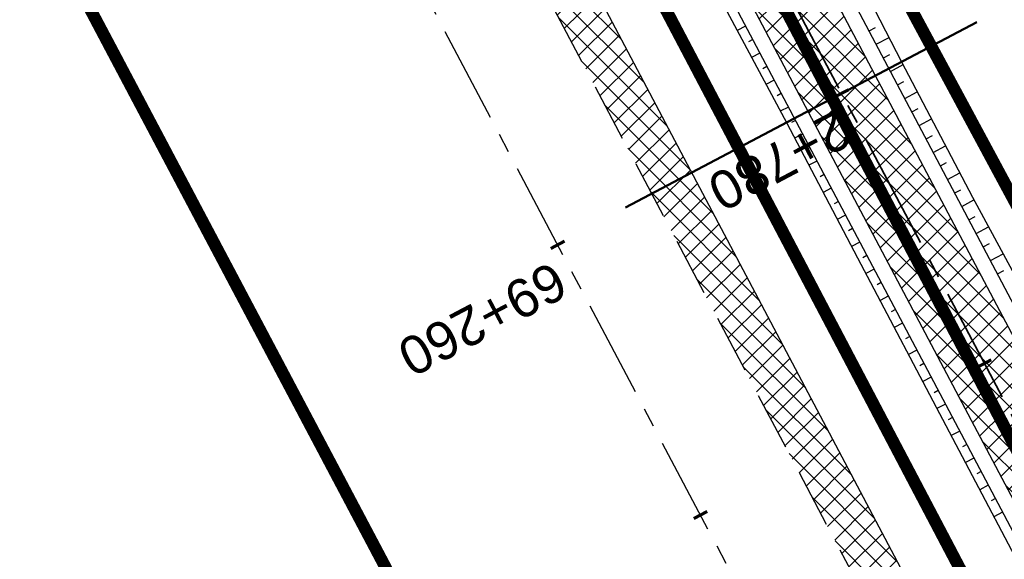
# Model space of a CAD drawing. Header units: metres. Extents: x 7529682 to 7533711, y 5721195 to 5727842.
# Tile 47 of 232: x 7530985 to 7531018, y 5725329 to 5725346. Entities that reach past the tile are written whole.
import ezdxf

# ---------------------------------------------------------------- set-up
doc = ezdxf.new("R2010")
doc.units = ezdxf.units.M
for name, pattern in [('817-dzialki-09-05-04$0$HIDDEN', [0.375, 0.25, -0.125]), ('ACAD_ISO05W100', [33, 24, -3, 0, -3, 0, -3]), ('CENTER', [50.800000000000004, 31.75, -6.35, 6.35, -6.35]), ('CENTER2', [28.575000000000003, 19.05, -3.175, 3.175, -3.175]), ('HIDDEN', [9.524999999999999, 6.35, -3.175])]:
    doc.linetypes.add(name, pattern=pattern)
for name, color, linetype in [('C-DROGI-SYTUACJA', 7, 'Continuous'), ('C-DROGI-SYTUACJA-ETYKIETY', 7, 'Continuous'), ('D-hatch-pobocza', 131, 'Continuous'), ('D-pobocza', 60, 'Continuous'), ('D-rowy', 160, 'Continuous'), ('D-skarpa', 2, 'Continuous'), ('D-skarpa-kreskowanie', 2, 'Continuous')]:
    doc.layers.add(name, color=color, linetype=linetype)
for name, color, linetype, lineweight, true_color in [('D-hatch-ciag-pieszo-rowerowy', 7, 'Continuous', 13, 0xff9f80), ('D-LR-etap-III', 7, '817-dzialki-09-05-04$0$HIDDEN', 50, 0x00008f), ('D-przekroje-pop', 7, 'Continuous', 50, 0x000099)]:
    doc.layers.add(name, color=color, linetype=linetype, lineweight=lineweight, true_color=true_color)
for name, color, linetype, lineweight in [('D-krawędzie', 3, 'Continuous', 30), ('D-obrzeża', 2, 'Continuous', 30), ('D-oś', 10, 'CENTER', 30), ('D-pas-drogowy', 7, 'ACAD_ISO05W100', 50)]:
    doc.layers.add(name, color=color, linetype=linetype, lineweight=lineweight)
doc.layers.add('poprzeczki', color=7, linetype='Continuous', true_color=0x0000c7)
doc.styles.get("Standard").update_dxf_attribs({"font": 'arial.ttf'})
pattern_1 = [(45, (0, 0), (-0.3367596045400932, 0.3367596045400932), []), (135, (0, 0), (-0.3367596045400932, -0.3367596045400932), [])]

# ---------------------------------------------------------------- blocks, each defined once
blk = doc.blocks.new('AeccTickLine')
at = {"color": 0, "linetype": 'ByBlock', "lineweight": -2}
blk.add_line((0, 1), (-3.673819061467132e-16, -1), dxfattribs=at)

msp = doc.modelspace()

# ---------------------------------------------------------------- hatches: boundary and pattern name
at = {"layer": 'D-hatch-ciag-pieszo-rowerowy'}
h = msp.add_hatch(dxfattribs=at)
h.set_pattern_fill('ANSI37', color=256, scale=0.15, style=0)
h.set_pattern_definition(pattern_1)
h.paths.add_polyline_path([(7531004.677325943, 5725360.68387123), (7531003.472406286, 5725360.288630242), (7531020.529814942, 5725328.004235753, 0.004066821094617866), (7531022.844591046, 5725323.708047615), (7531032.807949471, 5725305.571049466, -0.004228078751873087), (7531035.213067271, 5725301.103738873), (7531043.691046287, 5725285.0324603), (7531044.821508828, 5725285.568551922), (7531036.313724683, 5725301.696330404, 0.004228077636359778), (7531033.908607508, 5725306.163639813), (7531023.945058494, 5725324.300984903, -0.004066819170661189), (7531021.630283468, 5725328.597170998)])
h.paths.add_polyline_path([(7531003.472406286, 5725360.288630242), (7531002.267486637, 5725359.893389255), (7531019.429347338, 5725327.41129882, 0.004066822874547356), (7531021.74412444, 5725323.115108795), (7531031.707290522, 5725304.978460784, -0.00422807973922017), (7531034.112408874, 5725300.511149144), (7531042.560583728, 5725284.49636867), (7531043.691046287, 5725285.0324603), (7531035.213067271, 5725301.103738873, 0.004228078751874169), (7531032.807949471, 5725305.571049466), (7531022.844591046, 5725323.708047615, -0.004066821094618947), (7531020.529814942, 5725328.004235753)])
at = {"layer": 'D-hatch-pobocza'}
h = msp.add_hatch(dxfattribs=at)
h.set_pattern_fill('ANSI37', color=256, scale=0.15, style=0)
h.set_pattern_definition(pattern_1)
h.paths.add_polyline_path([(7531057.009999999, 5725246.72), (7531044.19, 5725271.11), (7531030.969999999, 5725296.42), (7531019.37, 5725318.31), (7531007.54, 5725340.71), (7530994.469999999, 5725365.47), (7530982.58, 5725387.65), (7530971.809999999, 5725408.22), (7530959.96, 5725430.76), (7530944.54, 5725460.14), (7530935.92, 5725477.07), (7530923.099999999, 5725500.31), (7530908, 5725529.49), (7530889.658288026, 5725563.375066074), (7530889.585888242, 5725561.256865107), (7530918.171722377, 5725507.178125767), (7530950.162943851, 5725446.305402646), (7530993.419108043, 5725364.264712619), (7531022.766433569, 5725308.719304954), (7531053.80955549, 5725249.872416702), (7531081.165622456, 5725197.874670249), (7531103.902359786, 5725154.540603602), (7531128.123220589, 5725108.448161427), (7531149.321390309, 5725068.209396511), (7531151.44, 5725067.36), (7531152.004139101, 5725067.286014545), (7531141.2, 5725086.69), (7531129.87, 5725108.78), (7531118.46, 5725130.11), (7531107.389999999, 5725151.39), (7531095.36, 5725174.01), (7531083.61, 5725196.49), (7531071.559999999, 5725218.8)])

# ---------------------------------------------------------------- linework, layer by layer
at = {"layer": 'C-DROGI-SYTUACJA', "color": 10, "linetype": 'CENTER2', "lineweight": 35, "ltscale": 0.2}
msp.add_lwpolyline([(7530894.635661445, 5725580.10218264), (7530904.400482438, 5725561.506014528, -0.1127731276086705), (7530906.681458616, 5725552.894425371), (7530906.772838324, 5725550.233635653, 0.1134663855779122), (7530910.232589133, 5725537.243580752), (7530924.3855969, 5725510.468891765), (7530956.378346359, 5725449.593261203), (7530999.632559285, 5725367.556271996), (7531020.529814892, 5725328.004235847, 0.004066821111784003), (7531022.844591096, 5725323.708047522), (7531022.844591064, 5725323.708047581), (7531032.807949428, 5725305.571049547, -0.004228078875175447), (7531035.213067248, 5725301.103738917), (7531059.943841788, 5725254.222853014, -0.00440054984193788)], format="xyb", dxfattribs=at)
at = {"layer": 'D-krawędzie', "linetype": 'HIDDEN', "ltscale": 0.3, "flags": 128}
msp.add_lwpolyline([(7530572.009999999, 5726166.06), (7530620.380949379, 5726072.761487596), (7530641.555222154, 5726032.007915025), (7530660.960861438, 5725995.070069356), (7530689.128213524, 5725941.540167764), (7530707.335918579, 5725907.031820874), (7530725.255781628, 5725873.092686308), (7530743.969545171, 5725837.653904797), (7530770.526708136, 5725787.119408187), (7530787.864146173, 5725754.266918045), (7530809.897571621, 5725712.541613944), (7530824.739035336, 5725684.389287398), (7530840.856259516, 5725653.693092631), (7530860.675070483, 5725616.154465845), (7530865.283000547, 5725607.394015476), (7530878.050274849, 5725583.079962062), (7530918.171722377, 5725507.178125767), (7530950.162943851, 5725446.305402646), (7530993.419108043, 5725364.264712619), (7531022.766433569, 5725308.719304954), (7531053.80955549, 5725249.872416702), (7531081.165622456, 5725197.874670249), (7531103.902359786, 5725154.540603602), (7531128.123220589, 5725108.448161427), (7531149.3, 5725068.249999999), (7531167.380094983, 5725033.766927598), (7531197.164745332, 5724976.987689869), (7531228.151004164, 5724918.034426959), (7531253.152837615, 5724870.491119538), (7531286.7961686, 5724806.653565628), (7531306.739858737, 5724768.664832), (7531335.094443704, 5724714.652299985), (7531357.3191504, 5724672.438740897), (7531373.644908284, 5724641.454376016), (7531392.161870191, 5724605.998675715), (7531418.480331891, 5724555.852756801), (7531439.726902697, 5724515.582472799), (7531468.399107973, 5724461.077223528), (7531491.782023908, 5724416.527754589), (7531531.990296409, 5724339.832565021), (7531557.226635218, 5724291.658956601), (7531569.851546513, 5724267.577443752), (7531591.375556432, 5724226.547822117), (7531610.003879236, 5724191.103071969), (7531616.882991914, 5724177.998849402), (7531629.984986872, 5724153.025496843), (7531641.006768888, 5724132.021778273), (7531664.906257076, 5724087.616922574), (7531677.64401952, 5724064.785715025), (7531683.112433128, 5724054.988140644), (7531686.752875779, 5724048.180044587), (7531695.447538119, 5724031.696667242), (7531703.748818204, 5724015.917210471), (7531709.214143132, 5724005.513965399), (7531719.388607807, 5723986.14687362), (7531726.295217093, 5723973.000144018), (7531732.740794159, 5723960.735633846), (7531735.13, 5723956.19)], dxfattribs=at)
at = {"layer": 'D-LR-etap-III', "ltscale": 10, "flags": 128}
msp.add_lwpolyline([(7531750.474471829, 5723895.103125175, 0.4, 0.4, 0), (7531750.505, 5723895.13, 0.4, 0.4, 0), (7531682.71, 5724022.92, 0.4, 0.4, 0), (7531619.177023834, 5724147.203692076, 0.4, 0.4, 0), (7531592.308960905, 5724198.48863389, 0.4, 0.4, 0), (7531553.263875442, 5724272.918564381, 0.4, 0.4, 0), (7531504.019999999, 5724366.79, 0.4, 0.4, 0), (7531482.09, 5724407.62, 0.4, 0.4, 0), (7531412.350402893, 5724541.182759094, 0.4, 0.4, 0), (7531388.463669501, 5724586.929768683, 0.4, 0.4, 0), (7531345.12, 5724669.94, 0.4, 0.4, 0), (7531127.66, 5725081.67, 0.4, 0.4, 0), (7531059.253139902, 5725211.040795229, 0.4, 0.4, 0), (7531008.007244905, 5725307.953830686, 0.4, 0.4, 0), (7530964.181635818, 5725390.835555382, 0.4, 0.4, 0), (7530914.557354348, 5725484.683561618, 0.4, 0.4, 0), (7530865.243241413, 5725577.493975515, 0.4, 0.4, 0), (7530840.085257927, 5725624.058651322, 0.4, 0.4, 0), (7530802.559525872, 5725694.924584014, 0.4, 0.4, 0), (7530755.54, 5725787.51, 0.4, 0.4, 0), (7530708.717810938, 5725876.303221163, 0.4, 0.4, 0), (7530695.12, 5725902.09, 0.4, 0.4, 0), (7530642.91397006, 5726001.07839487, 0.4, 0.4, 0), (7530634.934723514, 5726016.146615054, 0.4, 0.4, 0), (7530610.820000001, 5726061.929999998, 0.4, 0.4, 0), (7530610.820000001, 5726061.929999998, 0.4, 0.4, 0), (7530607.21, 5726063.51, 0.4, 0.4, 0), (7530597.42, 5726080.68, 0.4, 0.4, 0), (7530591.16, 5726088.44, 0.4, 0.4, 0), (7530581.28, 5726107.21, 0.4, 0.4, 0), (7530571.29, 5726130.56, 0.4, 0.4, 0), (7530549.554994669, 5726171.527317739, 0.4, 0.4, 0), (7530531.014309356, 5726206.473807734, 0.4, 0.4, 0), (7530516.461208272, 5726236.016618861, 0.4, 0.4, 0), (7530500.798929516, 5726266.141265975, 0.4, 0.4, 0), (7530491.349999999, 5726283.94, 0.4, 0.4, 0), (7530482.4, 5726303.41, 0.4, 0.4, 0), (7530482.4, 5726303.41, 0.4, 0.4, 0), (7530450.41, 5726357.28, 0.4, 0.4, 0), (7530397.759396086, 5726458.499907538, 0.4, 0.4, 0), (7530334.707815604, 5726583.664702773, 0.4, 0.4, 0), (7530303.939274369, 5726645.167943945, 0.4, 0.4, 0), (7530300.509779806, 5726651.777515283, 0.4, 0.4, 0), (7530289.213532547, 5726671.966724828, 0.4, 0.4, 0), (7530281.54, 5726685.57, 0.4, 0.4, 0), (7530261.37085633, 5726724.163374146, 0.4, 0.4, 0), (7530254.03, 5726738.21, 0.4, 0.4, 0), (7530197.219999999, 5726845.06, 0.4, 0.4, 0), (7530194.71, 5726849.15, 0.4, 0.4, 0), (7530195.92, 5726850.75, 0.4, 0.4, 0), (7530170.546669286, 5726892.961489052, 0.4, 0.4, 0), (7530143.174718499, 5726945.065838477, 0.4, 0.4, 0), (7530105.059999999, 5727018.32, 0.4, 0.4, 0), (7530100.059999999, 5727027.16, 0.4, 0.4, 0), (7530062.318670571, 5727099.625398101, 0.4, 0.4, 0), (7530015.378537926, 5727189.420463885, 0.4, 0.4, 0), (7529983.207960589, 5727250.206596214, 0.4, 0.4, 0), (7529953.284293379, 5727306.74720398, 0.4, 0.4, 0), (7529900.67053443, 5727406.15903814, 0.4, 0.4, 0), (7529890.630239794, 5727425.131178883, 0.4, 0.4, 0), (7529875.155383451, 5727454.426350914, 0.4, 0.4, 0), (7529857.560096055, 5727487.787346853, 0.4, 0.4, 0), (7529835.194401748, 5727530.19312405, 0.4, 0.4, 0), (7529811.740544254, 5727574.662079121, 0.4, 0.4, 0), (7529792.101859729, 5727611.922638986, 0.4, 0.4, 0), (7529768.066117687, 5727657.469613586, 0.4, 0.4, 0), (7529755.210566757, 5727682.131373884, 0.4, 0.4, 0), (7529753.309999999, 5727681.13, 0.4, 0.4, 0), (7529739.21, 5727707.77, 0.4, 0.4, 0), (7529735.394745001, 5727711.251990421, 0.4, 0.4, 0), (7529725.42, 5727730.2, 0.4, 0.4, 0), (7529723.55, 5727729.88, 0.4, 0.4, 0), (7529695.566668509, 5727782.932080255, 0.4, 0.4, 0), (7529717.67971874, 5727794.024357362, 0.4, 0.4, 0), (7529736.274870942, 5727758.647400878, 0.4, 0.4, 0), (7529736.274870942, 5727758.647400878, 0.4, 0.4, 0), (7529744.511003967, 5727750.406106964, 0.4, 0.4, 0), (7529744.511003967, 5727750.406106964, 0.4, 0.4, 0), (7529750.282568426, 5727738.549848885, 0.4, 0.4, 0), (7529777.108510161, 5727687.569424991, 0.4, 0.4, 0), (7529796.51537536, 5727651.329932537, 0.4, 0.4, 0), (7529814.937945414, 5727616.793170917, 0.4, 0.4, 0), (7529839.006722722, 5727572.303976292, 0.4, 0.4, 0), (7529860.617626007, 5727532.509108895, 0.4, 0.4, 0), (7529882.348967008, 5727491.504261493, 0.4, 0.4, 0), (7529904.865139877, 5727449.096370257, 0.4, 0.4, 0), (7529920.747384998, 5727418.884773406, 0.4, 0.4, 0), (7529946.676504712, 5727368.547487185, 0.4, 0.4, 0), (7529972.024701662, 5727320.573310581, 0.4, 0.4, 0), (7529987.740014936, 5727290.153392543, 0.4, 0.4, 0), (7529996.497385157, 5727273.661630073, 0.4, 0.4, 0), (7530017.541471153, 5727234.202689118, 0.4, 0.4, 0), (7530033.053657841, 5727204.864166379, 0.4, 0.4, 0), (7530051.622983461, 5727170.222745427, 0.4, 0.4, 0), (7530069.276612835, 5727137.015751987, 0.4, 0.4, 0), (7530089.385386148, 5727097.533639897, 0.4, 0.4, 0), (7530109.712512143, 5727060.746615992, 0.4, 0.4, 0), (7530136.769722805, 5727011.640131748, 0.4, 0.4, 0), (7530162.446686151, 5726962.743777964, 0.4, 0.4, 0), (7530187.674104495, 5726916.992101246, 0.4, 0.4, 0), (7530207.820739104, 5726879.335323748, 0.4, 0.4, 0), (7530230.625609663, 5726834.518686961, 0.4, 0.4, 0), (7530262.288093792, 5726776.61832811, 0.4, 0.4, 0), (7530277.509672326, 5726760.213143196, 0.4, 0.4, 0), (7530286.036865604, 5726744.106684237, 0.4, 0.4, 0), (7530288.097472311, 5726735.884066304, 0.4, 0.4, 0), (7530290.393870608, 5726725.046963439, 0.4, 0.4, 0), (7530296.17664807, 5726713.582980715, 0.4, 0.4, 0), (7530302.726195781, 5726701.18226779, 0.4, 0.4, 0), (7530325.685047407, 5726657.466383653, 0.4, 0.4, 0), (7530343.243978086, 5726623.648592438, 0.4, 0.4, 0), (7530360.229820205, 5726591.746871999, 0.4, 0.4, 0), (7530383.20855044, 5726548.059469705, 0.4, 0.4, 0), (7530406.017875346, 5726503.605514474, 0.4, 0.4, 0), (7530427.464919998, 5726462.620289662, 0.4, 0.4, 0), (7530447.9278544, 5726424.388014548, 0.4, 0.4, 0), (7530471.126878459, 5726379.920667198, 0.4, 0.4, 0), (7530490.501003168, 5726343.033350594, 0.4, 0.4, 0), (7530509.499458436, 5726306.733076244, 0.4, 0.4, 0), (7530529.890269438, 5726267.244072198, 0.4, 0.4, 0), (7530543.852446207, 5726238.990319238, 0.4, 0.4, 0), (7530554.808897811, 5726218.943990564, 0.4, 0.4, 0), (7530559.027108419, 5726212.223286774, 0.4, 0.4, 0), (7530563.060988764, 5726206.409670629, 0.4, 0.4, 0), (7530566.93354971, 5726200.463543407, 0.4, 0.4, 0), (7530569.771022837, 5726194.901501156, 0.4, 0.4, 0), (7530571.47319415, 5726191.282350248, 0.4, 0.4, 0), (7530572.839142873, 5726188.024533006, 0.4, 0.4, 0), (7530575.295071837, 5726182.034664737, 0.4, 0.4, 0), (7530579.736851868, 5726173.306070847, 0.4, 0.4, 0), (7530583.3, 5726167.41, 0.4, 0.4, 0), (7530593.4, 5726163.33, 0.4, 0.4, 0), (7530598.618375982, 5726155.264489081, 0.4, 0.4, 0), (7530608.258304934, 5726140.497132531, 0.4, 0.4, 0), (7530603.269999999, 5726136.83, 0.4, 0.4, 0), (7530606.53, 5726131.84, 0.4, 0.4, 0), (7530604.239057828, 5726124.21679044, 0.4, 0.4, 0), (7530605.847136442, 5726121.630127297, 0.4, 0.4, 0), (7530608.971611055, 5726116.164124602, 0.4, 0.4, 0), (7530618.114293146, 5726097.791111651, 0.4, 0.4, 0), (7530651.213125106, 5726034.959524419, 0.4, 0.4, 0), (7530670.243741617, 5725998.61095082, 0.4, 0.4, 0), (7530698.075474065, 5725945.952624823, 0.4, 0.4, 0), (7530716.505955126, 5725911.3051464, 0.4, 0.4, 0), (7530735.223454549, 5725875.667401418, 0.4, 0.4, 0), (7530752.504235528, 5725842.154920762, 0.4, 0.4, 0), (7530778.310652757, 5725793.501254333, 0.4, 0.4, 0), (7530797.499961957, 5725756.381811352, 0.4, 0.4, 0), (7530812.518974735, 5725728.28874362, 0.4, 0.4, 0), (7530820.039295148, 5725713.160404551, 0.4, 0.4, 0), (7530822.422446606, 5725710.193574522, 0.4, 0.4, 0), (7530833.154893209, 5725688.800634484, 0.4, 0.4, 0), (7530849.629354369, 5725656.158601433, 0.4, 0.4, 0), (7530867.98290276, 5725621.963939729, 0.4, 0.4, 0), (7530872.629809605, 5725612.88760475, 0.4, 0.4, 0), (7530880.354488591, 5725597.594500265, 0.4, 0.4, 0), (7530883.839446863, 5725593.389159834, 0.4, 0.4, 0), (7530891.782113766, 5725587.763349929, 0.4, 0.4, 0), (7530895.038670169, 5725584.280746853, 0.4, 0.4, 0), (7530897.033644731, 5725580.941110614, 0.4, 0.4, 0), (7530900.951646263, 5725579.945856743, 0.4, 0.4, 0), (7530904.80970798, 5725571.977328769, 0.4, 0.4, 0), (7530903.682362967, 5725568.566434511, 0.4, 0.4, 0), (7530908.900614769, 5725558.844845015, 0.4, 0.4, 0), (7530910.252030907, 5725545.671606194, 0.4, 0.4, 0), (7530912.872986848, 5725538.645543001, 0.4, 0.4, 0), (7530945.278171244, 5725478.464284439, 0.4, 0.4, 0), (7530959.692318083, 5725450.24628822, 0.4, 0.4, 0), (7531002.82670893, 5725368.192370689, 0.4, 0.4, 0), (7531044.703532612, 5725290.314293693, 0.4, 0.4, 0), (7531064.098839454, 5725253.212562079, 0.4, 0.4, 0), (7531083.010253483, 5725216.677517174, 0.4, 0.4, 0), (7531113.013137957, 5725158.465613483, 0.4, 0.4, 0), (7531137.364304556, 5725113.07076138, 0.4, 0.4, 0), (7531150.830830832, 5725086.711759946, 0.4, 0.4, 0), (7531159.745663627, 5725076.640848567, 0.4, 0.4, 0), (7531166.309999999, 5725074.58, 0.4, 0.4, 0), (7531172.29, 5725062.58, 0.4, 0.4, 0), (7531170.589828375, 5725055.605912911, 0.4, 0.4, 0), (7531173.732823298, 5725044.080706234, 0.4, 0.4, 0), (7531215.342008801, 5724964.859648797, 0.4, 0.4, 0), (7531238.054496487, 5724921.684649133, 0.4, 0.4, 0), (7531262.389821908, 5724875.282876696, 0.4, 0.4, 0), (7531295.587160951, 5724811.265731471, 0.4, 0.4, 0), (7531348.487908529, 5724712.362812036, 0.4, 0.4, 0), (7531363.740817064, 5724682.68394264, 0.4, 0.4, 0), (7531366.986905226, 5724675.865317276, 0.4, 0.4, 0), (7531382.541261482, 5724646.110625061, 0.4, 0.4, 0), (7531401.299165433, 5724610.874551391, 0.4, 0.4, 0), (7531428.964837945, 5724558.862274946, 0.4, 0.4, 0), (7531449.111202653, 5724520.397801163, 0.4, 0.4, 0), (7531477.292992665, 5724465.831467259, 0.4, 0.4, 0), (7531500.996290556, 5724421.112506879, 0.4, 0.4, 0), (7531512.121834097, 5724400.549045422, 0.4, 0.4, 0), (7531513.78163794, 5724396.757451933, 0.4, 0.4, 0), (7531526.32, 5724379.39, 0.4, 0.4, 0), (7531566.783642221, 5724302.73628205, 0.4, 0.4, 0), (7531578.579156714, 5724282.774819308, 0.4, 0.4, 0), (7531584.232619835, 5724273.111246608, 0.4, 0.4, 0), (7531590.109283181, 5724263.508189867, 0.4, 0.4, 0), (7531593.027899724, 5724258.771479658, 0.4, 0.4, 0), (7531595.711841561, 5724254.226824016, 0.4, 0.4, 0), (7531601.659976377, 5724243.898197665, 0.4, 0.4, 0), (7531606.097733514, 5724235.986407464, 0.4, 0.4, 0), (7531609.382207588, 5724230.799061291, 0.4, 0.4, 0), (7531611.580260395, 5724227.671180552, 0.4, 0.4, 0), (7531612.707802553, 5724225.86410867, 0.4, 0.4, 0), (7531618.665224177, 5724214.480919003, 0.4, 0.4, 0), (7531619.885522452, 5724212.333950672, 0.4, 0.4, 0), (7531620.931818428, 5724210.787064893, 0.4, 0.4, 0), (7531623.518605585, 5724207.111542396, 0.4, 0.4, 0), (7531626.143926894, 5724203.61306897, 0.4, 0.4, 0), (7531632.022984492, 5724196.485954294, 0.4, 0.4, 0), (7531653.949089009, 5724152.617641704, 0.4, 0.4, 0), (7531656.750690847, 5724143.103797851, 0.4, 0.4, 0), (7531659.61440691, 5724133.254504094, 0.4, 0.4, 0), (7531661.627147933, 5724128.646047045, 0.4, 0.4, 0.01093811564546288), (7531674.314987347, 5724101.43546424, 0.4, 0.4, 0), (7531685.137626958, 5724081.408252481, 0.4, 0.4, 0), (7531692.159945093, 5724066.277333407, 0.4, 0.4, 0), (7531699.662164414, 5724051.388120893, 0.4, 0.4, 0), (7531704.480624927, 5724040.808561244, 0.4, 0.4, 0), (7531704.480624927, 5724040.808561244, 0.4, 0.4, 0), (7531704.401251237, 5724037.368913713, 0.4, 0.4, 0), (7531720.383609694, 5724003.441317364, 0.4, 0.4, 0), (7531728.79890528, 5723986.206298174, 0.4, 0.4, 0), (7531733.237926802, 5723977.192631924, 0.4, 0.4, 0), (7531736.750027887, 5723969.505210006, 0.4, 0.4, 0), (7531737.336143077, 5723968.518916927, 0.4, 0.4, 0), (7531738.285051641, 5723967.699360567, 0.4, 0.4, 0), (7531742.180915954, 5723962.346428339, 0.4, 0.4, 0), (7531744.286141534, 5723958.615526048, 0.4, 0.4, 0), (7531755.393260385, 5723944.192617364, 0.4, 0.4, 0), (7531758.69, 5723936.76, 0.4, 0.4, 0), (7531780.08, 5723929.25, 0.4, 0.4, 0), (7531792.611989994, 5723906.337708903, 0.4, 0.4, 0), (7531792.611989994, 5723906.337708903, 0.4, 0.4, 0), (7531756.962094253, 5723883.055323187, 0.4, 0.4, 0), (7531750.46, 5723895.130000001, 0.4, 0.4, 0), (7531750.46, 5723895.130000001, 0, 0, 0)], format="xyseb", dxfattribs=at)
at = {"layer": 'D-obrzeża'}
for points in [[(7531061.054571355, 5725254.796351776), (7531036.313724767, 5725301.696330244, 0.00422807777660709), (7531033.908607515, 5725306.163639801), (7531023.945058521, 5725324.300984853, -0.004066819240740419), (7531021.630283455, 5725328.597171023), (7531000.738279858, 5725368.139266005), (7530957.484457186, 5725450.175515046), (7530925.491402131, 5725511.051727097), (7530911.471989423, 5725537.573680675, -0.1134663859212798), (7530908.012238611, 5725550.563735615), (7530907.842509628, 5725555.505895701, 0.1127731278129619), (7530906.702021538, 5725559.81169029), (7530903.597432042, 5725565.724084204, -0.1193449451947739), (7530903.024418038, 5725568.006637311), (7530902.989962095, 5725572.112457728)], [(7530898.536909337, 5725569.983891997), (7530903.161020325, 5725561.177714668, -0.1127731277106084), (7530905.441996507, 5725552.566125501), (7530905.533438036, 5725549.903535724, 0.1134663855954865), (7530908.993188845, 5725536.913480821), (7530923.27979167, 5725509.886056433), (7530955.272235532, 5725449.011007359), (7530998.526838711, 5725366.973277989), (7531019.429347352, 5725327.411298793, 0.004066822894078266), (7531021.744124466, 5725323.115108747), (7531031.707290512, 5725304.978460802, -0.004228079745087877), (7531034.112408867, 5725300.511149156), (7531058.833112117, 5725253.649354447, -0.004400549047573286)]]:
    msp.add_lwpolyline(points, format="xyb", dxfattribs=at)
at = {"layer": 'D-oś', "ltscale": 0.1}
msp.add_lwpolyline([(7531488.682972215, 5724414.901138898), (7531465.30154836, 5724459.447768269), (7531436.630334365, 5724513.951133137), (7531415.382990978, 5724554.222881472), (7531389.061122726, 5724604.375291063), (7531370.54547166, 5724639.828481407), (7531354.22214964, 5724670.808223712), (7531331.99647235, 5724713.023626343), (7531303.640952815, 5724767.037938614), (7531283.698553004, 5724805.024214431), (7531250.055061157, 5724868.862076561), (7531225.052886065, 5724916.406033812), (7531194.065303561, 5724975.361817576), (7531164.280332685, 5725032.141666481), (7531146.201824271, 5725066.621712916), (7531125.025790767, 5725106.818458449), (7531100.803065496, 5725152.914450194), (7531078.067230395, 5725196.24679728), (7531050.712974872, 5725248.241100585), (7531019.671816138, 5725307.084268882), (7530990.323090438, 5725362.632329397), (7530947.065833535, 5725444.675091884), (7530915.075467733, 5725505.546186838), (7530874.953735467, 5725581.448561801)], dxfattribs=at)
at = {"layer": 'D-pas-drogowy', "ltscale": 0.2, "flags": 128}
msp.add_lwpolyline([(7531633.018560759, 5724182.834272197, 0.4, 0.4, 0), (7531617.558899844, 5724211.608162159, 0.4, 0.4, 0), (7531566.783642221, 5724302.73628205, 0.4, 0.4, 0), (7531538.419082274, 5724356.469679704, 0.4, 0.4, 0), (7531526.32, 5724379.39, 0.4, 0.4, 0), (7531516.102085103, 5724393.607319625, 0.4, 0.4, 0.001485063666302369), (7531513.78037409, 5724396.837773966, 0.4, 0.4, 0), (7531501.87, 5724413.41, 0.4, 0.4, 0), (7531474.926107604, 5724464.507896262, 0.4, 0.4, 0), (7531446.200436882, 5724518.992313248, 0.4, 0.4, 0), (7531424.962185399, 5724559.262257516, 0.4, 0.4, 0), (7531398.444460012, 5724609.565801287, 0.4, 0.4, 0), (7531379.647455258, 5724645.216004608, 0.4, 0.4, 0), (7531365.23, 5724672.56, 0.4, 0.4, 0), (7531341.305752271, 5724717.915356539, 0.4, 0.4, 0), (7531312.899996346, 5724771.788898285, 0.4, 0.4, 0), (7531292.590923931, 5724810.306502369, 0.4, 0.4, 0), (7531259.391619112, 5724873.271351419, 0.4, 0.4, 0), (7531233.740401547, 5724921.922582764, 0.4, 0.4, 0), (7531203.072738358, 5724980.092044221, 0.4, 0.4, 0), (7531173.471398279, 5725036.225177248, 0.4, 0.4, 0), (7531168.269999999, 5725046.09, 0.4, 0.4, 0), (7531172.29, 5725062.58, 0.4, 0.4, 0), (7531166.309999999, 5725074.58, 0.4, 0.4, 0), (7531150.32, 5725079.6, 0.4, 0.4, 0), (7531141.5, 5725096.43, 0.4, 0.4, 0), (7531109.311735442, 5725157.814415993, 0.4, 0.4, 0), (7531086.641300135, 5725201.047918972, 0.4, 0.4, 0), (7531059.198258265, 5725253.383662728, 0.4, 0.4, 0), (7531028.206828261, 5725312.48946212, 0.4, 0.4, 0), (7530999.104694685, 5725367.990143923, 0.4, 0.4, 0), (7530956.247527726, 5725449.724815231, 0.4, 0.4, 0), (7530924.397774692, 5725510.463768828, 0.4, 0.4, 0), (7530897.509999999, 5725561.74, 0.4, 0.4, 0), (7530894.46, 5725566.14, 0.4, 0.4, 0), (7530892.16, 5725570.49, 0.4, 0.4, 0), (7530869.362688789, 5725613.307018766, 0.4, 0.4, 0), (7530861.693971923, 5725627.704613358, 0.4, 0.4, 0), (7530852.74, 5725644.52, 0.4, 0.4, 0), (7530831.509999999, 5725684.2, 0.4, 0.4, 0), (7530811.13, 5725722.52, 0.4, 0.4, 0), (7530792.3476413, 5725757.940652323, 0.4, 0.4, 0), (7530768.03, 5725803.8, 0.4, 0.4, 0), (7530748.768542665, 5725840.178507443, 0.4, 0.4, 0), (7530727.7, 5725879.97, 0.4, 0.4, 0), (7530712.0981582, 5725909.54523909, 0.4, 0.4, 0), (7530693.644105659, 5725944.645156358, 0.4, 0.4, 0), (7530665.702224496, 5725997.538976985, 0.4, 0.4, 0), (7530641.759999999, 5726042.88, 0.4, 0.4, 0), (7530616.5, 5726091.48, 0.4, 0.4, 0), (7530604.628439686, 5726114.319880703, 0.4, 0.4, -0.007762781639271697), (7530602.5, 5726118.43, 0.4, 0.4, 0), (7530603.992037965, 5726123.394821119, 0.4, 0.4, 0), (7530606.53, 5726131.84, 0.4, 0.4, 0), (7530603.269999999, 5726136.83, 0.4, 0.4, 0), (7530593.775620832, 5726151.368713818, 0.4, 0.4, 0), (7530590.202637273, 5726156.84001263, 0.4, 0.4, 0), (7530583.3, 5726167.41, 0.4, 0.4, 0), (7530580.578343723, 5726170.427567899, 0.4, 0.4, 0), (7530575.849999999, 5726175.67, 0.4, 0.4, 0), (7530569.009999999, 5726186.66, 0.4, 0.4, 0), (7530562.555322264, 5726199.189409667, 0.4, 0.4, 0), (7530555.67, 5726211.39, 0.4, 0.4, 0), (7530548.29, 5726224.23, 0.4, 0.4, 0), (7530540.58, 5726237.71, 0.4, 0.4, 0), (7530532.679999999, 5726252.65, 0.4, 0.4, 0), (7530524.059999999, 5726269.35, 0.4, 0.4, 0), (7530502.82, 5726309.91, 0.4, 0.4, 0), (7530488.83, 5726336.63, 0.4, 0.4, 0), (7530466.03, 5726380.16, 0.4, 0.4, 0), (7530438.469999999, 5726432.77, 0.4, 0.4, 0), (7530424.53, 5726459.09, 0.4, 0.4, 0), (7530401.63, 5726502.97, 0.4, 0.4, 0), (7530383.38, 5726538.06, 0.4, 0.4, 0), (7530353.969999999, 5726593.52, 0.4, 0.4, 0), (7530338.469999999, 5726622.74, 0.4, 0.4, 0), (7530322.009999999, 5726653.88, 0.4, 0.4, 0), (7530297.54, 5726700.33, 0.4, 0.4, 0), (7530287.38, 5726719.6, 0.4, 0.4, 0), (7530285.94993921, 5726722.315508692, 0.4, 0.4, 0), (7530280.259999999, 5726733.12, 0.4, 0.4, 0), (7530266.73, 5726758.74, 0.4, 0.4, 0), (7530260.42, 5726770.47, 0.4, 0.4, 0), (7530253.25, 5726783.82, 0.4, 0.4, 0), (7530244.95, 5726799.33, 0.4, 0.4, 0), (7530239.389999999, 5726808.49, 0.4, 0.4, 0), (7530238.29, 5726807.9, 0.4, 0.4, 0), (7530218.11, 5726850.67, 0.4, 0.4, 0), (7530175.906646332, 5726928.168028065, 0.4, 0.4, 0), (7530096.679999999, 5727076.15, 0.4, 0.4, 0), (7530094.679999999, 5727079.89, 0.4, 0.4, 0), (7530064.59693469, 5727135.522637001, 0.4, 0.4, 0), (7530046.730970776, 5727168.8921561, 0.4, 0.4, 0), (7530025.803045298, 5727208.461374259, 0.4, 0.4, 0), (7530012.846501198, 5727232.979315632, 0.4, 0.4, 0), (7529994.15, 5727268.45, 0.4, 0.4, 0), (7529981.670868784, 5727291.93018666, 0.4, 0.4, 0), (7529949.889999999, 5727351.73, 0.4, 0.4, 0), (7529924.75, 5727399.03, 0.4, 0.4, 0), (7529915.515824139, 5727417.099754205, 0.4, 0.4, 0), (7529885.83, 5727475.19, 0.4, 0.4, 0), (7529862.559999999, 5727519.97, 0.4, 0.4, 0), (7529852.984923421, 5727538.191086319, 0.4, 0.4, 0), (7529836.513084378, 5727569.51130111, 0.4, 0.4, 0), (7529815.36890814, 5727609.140983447, 0.4, 0.4, 0), (7529792.795203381, 5727651.247499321, 0.4, 0.4, 0), (7529774.199114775, 5727685.858348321, 0.4, 0.4, 0), (7529746.966026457, 5727736.059440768, 0.4, 0.4, 0), (7529733.92, 5727757.62, 0.4, 0.4, 0), (7529708.607472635, 5727806.388536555, 0.4, 0.4, 0), (7529688.491967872, 5727796.344621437, 0.4, 0.4, 0), (7529723.55, 5727729.88, 0.4, 0.4, 0), (7529725.42, 5727730.2, 0.4, 0.4, 0), (7529735.38, 5727711.28, 0.4, 0.4, 0), (7529739.21, 5727707.77, 0.4, 0.4, 0), (7529753.309999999, 5727681.13, 0.4, 0.4, 0), (7529755.178396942, 5727682.114424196, 0.4, 0.4, 0), (7529792.101859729, 5727611.922638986, 0.4, 0.4, 0), (7529811.740544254, 5727574.662079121, 0.4, 0.4, 0), (7529835.194401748, 5727530.19312405, 0.4, 0.4, 0), (7529857.560096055, 5727487.787346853, 0.4, 0.4, 0), (7529875.155383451, 5727454.426350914, 0.4, 0.4, 0), (7529890.630239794, 5727425.131178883, 0.4, 0.4, 0), (7529900.67053443, 5727406.15903814, 0.4, 0.4, 0), (7529953.284293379, 5727306.74720398, 0.4, 0.4, 0), (7529983.207960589, 5727250.206596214, 0.4, 0.4, 0), (7530015.378537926, 5727189.420463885, 0.4, 0.4, 0), (7530062.318670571, 5727099.625398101, 0.4, 0.4, 0), (7530100.059999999, 5727027.16, 0.4, 0.4, 0), (7530105.059999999, 5727018.32, 0.4, 0.4, 0), (7530143.174718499, 5726945.065838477, 0.4, 0.4, 0), (7530170.546669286, 5726892.961489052, 0.4, 0.4, 0), (7530195.92, 5726850.75, 0.4, 0.4, 0), (7530194.71, 5726849.15, 0.4, 0.4, 0), (7530197.219999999, 5726845.06, 0.4, 0.4, 0), (7530254.03, 5726738.21, 0.4, 0.4, 0), (7530261.37085633, 5726724.163374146, 0.4, 0.4, 0), (7530281.54, 5726685.57, 0.4, 0.4, 0), (7530289.213532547, 5726671.966724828, 0.4, 0.4, 0), (7530300.509779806, 5726651.777515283, 0.4, 0.4, 0), (7530303.939274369, 5726645.167943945, 0.4, 0.4, 0), (7530334.707815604, 5726583.664702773, 0.4, 0.4, 0), (7530397.759396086, 5726458.499907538, 0.4, 0.4, 0), (7530450.41, 5726357.28, 0.4, 0.4, 0), (7530482.4, 5726303.41, 0.4, 0.4, 0), (7530483.687990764, 5726301.003383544, 0.4, 0.4, 0), (7530491.349999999, 5726283.94, 0.4, 0.4, 0), (7530512.67, 5726243.78, 0.4, 0.4, 0), (7530529.429999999, 5726209.46, 0.4, 0.4, 0), (7530571.29, 5726130.56, 0.4, 0.4, 0), (7530581.28, 5726107.21, 0.4, 0.4, 0), (7530591.16, 5726088.44, 0.4, 0.4, 0), (7530597.42, 5726080.68, 0.4, 0.4, 0), (7530607.21, 5726063.51, 0.4, 0.4, 0), (7530610.820000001, 5726061.929999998, 0.4, 0.4, 0), (7530634.934723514, 5726016.146615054, 0.4, 0.4, 0), (7530642.91397006, 5726001.07839487, 0.4, 0.4, 0), (7530695.12, 5725902.09, 0.4, 0.4, 0), (7530708.717810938, 5725876.303221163, 0.4, 0.4, 0), (7530755.54, 5725787.51, 0.4, 0.4, 0), (7530802.559525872, 5725694.924584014, 0.4, 0.4, 0), (7530840.085257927, 5725624.058651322, 0.4, 0.4, 0), (7530865.243241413, 5725577.493975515, 0.4, 0.4, 0), (7530914.557354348, 5725484.683561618, 0.4, 0.4, 0), (7530964.181635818, 5725390.835555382, 0.4, 0.4, 0), (7531008.007244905, 5725307.953830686, 0.4, 0.4, 0), (7531059.253139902, 5725211.040795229, 0.4, 0.4, 0), (7531127.66, 5725081.67, 0.4, 0.4, 0), (7531345.12, 5724669.94, 0.4, 0.4, 0), (7531388.463669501, 5724586.929768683, 0.4, 0.4, 0), (7531412.350402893, 5724541.182759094, 0.4, 0.4, 0), (7531482.09, 5724407.62, 0.4, 0.4, 0), (7531504.019999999, 5724366.79, 0.4, 0.4, 0), (7531519.374444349, 5724337.520497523, 0.4, 0.4, 0), (7531563.748815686, 5724252.931583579, 0.4, 0.4, 0), (7531602.175111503, 5724179.681224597, 0.4, 0.4, 0), (7531619.177023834, 5724147.203692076, 0.4, 0.4, 0), (7531625.038493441, 5724135.63500206, 0.4, 0.4, 0), (7531656.796442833, 5724073.31633882, 0.4, 0.4, 0), (7531675.12, 5724037.36, 0.4, 0.4, 0), (7531682.71, 5724022.92, 0.4, 0.4, 0), (7531705.565196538, 5723979.810545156, 0.4, 0.4, 0), (7531736.605941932, 5723921.261514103, 0.4, 0.4, 0), (7531750.46, 5723895.130000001, 0.4, 0.4, 0), (7531740.769999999, 5723886.56, 0.4, 0.4, 0), (7531732.86, 5723885, 0.4, 0.4, 0), (7531722.179999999, 5723887.77, 0.4, 0.4, 0), (7531729.87, 5723862.17, 0.4, 0.4, 0), (7531742.92, 5723861.93, 0.4, 0.4, 0), (7531763.71, 5723859.52, 0.4, 0.4, 0), (7531768.42, 5723854.12, 0.4, 0.4, 0), (7531787.42, 5723817.97, 0.4, 0.4, 0), (7531795.57, 5723809.82, 0.4, 0.4, 0), (7531816.346897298, 5723819.850397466, 0.4, 0.4, 0), (7531816.346897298, 5723819.850397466, 0.4, 0.4, 0), (7531805.059999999, 5723843.23, 0.4, 0.4, 0), (7531803.61, 5723886.23, 0.4, 0.4, 0), (7531803.61, 5723886.23, 0.4, 0.4, 0), (7531780.08, 5723929.25, 0.4, 0.4, 0), (7531758.69, 5723936.76, 0.4, 0.4, 0), (7531749.3590272, 5723946.412126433, 0.4, 0.4, 0), (7531742.71, 5723953.29, 0.4, 0.4, 0), (7531735.177368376, 5723967.877529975, 0.4, 0.4, 0), (7531722.37, 5723992.68, 0.4, 0.4, 0), (7531705.041669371, 5724030.885563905, 0.4, 0.4, 0), (7531699.469999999, 5724043.17, 0.4, 0.4, 0), (7531692.69, 5724058.11, 0.4, 0.4, 0), (7531679.672010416, 5724084.016803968, 0.4, 0.4, 0), (7531674.55, 5724094.21, 0.4, 0.4, 0), (7531666.633166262, 5724114.002855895, 0.4, 0.4, 0), (7531649, 5724153.82, 0.4, 0.4, 0), (7531641.49, 5724149.34, 0.4, 0.4, 0), (7531626.04, 5724179.34, 0.4, 0.4, 0), (7531633.03, 5724182.84, 0, 0, 0)], format="xyseb", dxfattribs=at)
at = {"layer": 'D-pobocza'}
for points in [[(7530898.085477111, 5725569.768106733), (7530902.718339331, 5725560.945263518, -0.1127731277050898), (7530904.942291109, 5725552.54896408), (7530905.03767792, 5725549.771495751, 0.1134663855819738), (7530908.49742873, 5725536.78144085), (7530922.837469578, 5725509.652922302), (7530954.829791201, 5725448.778105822), (7530998.084550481, 5725366.740080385), (7531018.989160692, 5725327.174123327, 0.004066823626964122), (7531021.303938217, 5725322.877932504), (7531031.267026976, 5725304.74142525, -0.004228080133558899), (7531033.672145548, 5725300.274113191), (7531058.388820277, 5725253.419954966, -0.004400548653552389)], [(7531158.230593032, 5725075.999457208, 0.06860366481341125), (7531155.843939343, 5725079.32943972), (7531152.679666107, 5725082.666348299, -0.07520123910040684), (7531147.548440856, 5725090.027901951), (7531137.930676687, 5725109.508145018, 0.008928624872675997), (7531133.017012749, 5725119.028381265), (7531111.671163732, 5725158.634392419), (7531088.932509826, 5725201.97211209), (7531075.530910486, 5725227.445546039, -0.004122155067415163), (7531073.263999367, 5725231.84202148), (7531063.921480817, 5725250.33371218, 0.004400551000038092), (7531061.498863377, 5725255.025750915), (7531036.753990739, 5725301.933361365, 0.00422807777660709), (7531034.348873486, 5725306.400670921), (7531024.385244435, 5725324.538161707, -0.004066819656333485), (7531022.070469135, 5725328.834348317), (7531001.180368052, 5725368.372842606), (7530957.926901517, 5725450.408416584), (7530925.933724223, 5725511.284861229), (7530911.967749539, 5725537.705720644, -0.1134663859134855), (7530908.507998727, 5725550.695775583), (7530908.342215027, 5725555.523057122, 0.1127731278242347), (7530907.144702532, 5725560.04414144), (7530903.026881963, 5725567.886137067)]]:
    msp.add_lwpolyline(points, format="xyb", dxfattribs=at)
msp.add_lwpolyline([(7531149.321390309, 5725068.209396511), (7531151.44, 5725067.36), (7531152.004139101, 5725067.286014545), (7531141.2, 5725086.69), (7531129.87, 5725108.78), (7531118.46, 5725130.11), (7531107.389999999, 5725151.39), (7531095.36, 5725174.01), (7531083.61, 5725196.49), (7531071.559999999, 5725218.8), (7531057.009999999, 5725246.72), (7531044.19, 5725271.11), (7531030.969999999, 5725296.42), (7531019.37, 5725318.31), (7531007.54, 5725340.71), (7530994.469999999, 5725365.47), (7530982.58, 5725387.65), (7530971.809999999, 5725408.22), (7530959.96, 5725430.76), (7530944.54, 5725460.14), (7530935.92, 5725477.07), (7530923.099999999, 5725500.31), (7530908, 5725529.49), (7530889.658288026, 5725563.375066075)], dxfattribs=at)
at = {"layer": 'D-przekroje-pop', "extrusion": (-0.4671531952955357, 0.8841763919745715, 0), "elevation": 1544077.425651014}
msp.add_lwpolyline([(-9333360.831231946, 0), (-9333355.83123195, 0), (-9333347.831231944, 0)], dxfattribs=at)
at = {"layer": 'D-rowy', "linetype": 'HIDDEN', "ltscale": 0.1, "const_width": 0.4, "flags": 128}
msp.add_lwpolyline([(7531149.9, 5725074.79), (7531149.9, 5725074.79), (7531138.641064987, 5725096.213928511), (7531118.877356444, 5725133.871305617), (7531109.576916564, 5725151.722126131), (7531096.94820068, 5725175.105976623), (7531083.448758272, 5725201.131248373), (7531075.375142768, 5725216.126263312), (7531058.982938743, 5725247.128653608), (7531038.532495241, 5725286.309070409), (7531017.625879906, 5725325.253628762), (7530968.704097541, 5725418.289077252), (7530946.217976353, 5725461.539419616)], dxfattribs=at)
at = {"layer": 'D-skarpa', "linetype": 'Continuous'}
for points in [[(7531002.600790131, 5725367.019903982), (7531004.947661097, 5725362.604889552), (7531007.259278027, 5725358.171248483), (7531009.55490053, 5725353.729156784), (7531014.143781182, 5725344.843724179), (7531016.458653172, 5725340.411802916), (7531018.839554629, 5725336.014768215), (7531021.225962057, 5725331.620642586), (7531022.604171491, 5725329.100218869), (7531022.664977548, 5725328.989085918), (7531023.623778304, 5725327.251627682), (7531024.594241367, 5725325.520872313), (7531024.962384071, 5725324.871433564), (7531026.042229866, 5725322.900335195), (7531028.347944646, 5725318.587931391), (7531030.73527647, 5725314.06888054), (7531033.089767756, 5725309.657530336), (7531034.78051206, 5725306.654654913), (7531035.053968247, 5725306.167976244), (7531036.044532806, 5725304.412772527), (7531037.031899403, 5725302.655266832), (7531037.285967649, 5725302.197242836), (7531042.847657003, 5725292.151316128)], [(7530998.504110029, 5725364.855429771), (7531000.926383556, 5725360.48025394), (7531003.308125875, 5725356.083663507), (7531008.015079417, 5725347.260614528), (7531010.37120553, 5725342.850489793), (7531012.699389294, 5725338.425601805), (7531018.69686495, 5725327.035799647), (7531018.756784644, 5725326.922070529), (7531019.70148336, 5725325.143571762), (7531020.657445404, 5725323.371074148), (7531021.020031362, 5725322.705745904), (7531022.097815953, 5725320.733515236), (7531024.422415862, 5725316.431485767), (7531026.813985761, 5725311.914763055), (7531028.720315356, 5725307.257220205), (7531030.330779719, 5725304.210243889), (7531030.586283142, 5725303.724433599), (7531031.49202195, 5725301.962121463), (7531032.371671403, 5725300.186559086), (7531032.595920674, 5725299.723132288), (7531033.238616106, 5725298.388429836), (7531035.531118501, 5725293.944724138), (7531040.174360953, 5725285.088034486)]]:
    msp.add_lwpolyline(points, dxfattribs=at)
at = {"layer": 'D-skarpa-kreskowanie', "linetype": 'Continuous'}
for p, q in [((7531009.035875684, 5725346.012610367, 107.8488122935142), (7531008.759767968, 5725345.866729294, 107.6406173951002)), ((7531013.077653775, 5725345.854964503, 107.985215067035), (7531013.291294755, 5725345.967841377, 107.8241222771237)), ((7531009.269452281, 5725345.570522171, 107.8503912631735), (7531009.13241643, 5725345.498119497, 107.7470614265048)), ((7531013.311230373, 5725345.412876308, 107.9867940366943), (7531013.734379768, 5725345.63644662, 107.6677245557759)), ((7531009.503028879, 5725345.128433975, 107.8519702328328), (7531009.230993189, 5725344.98470435, 107.6468457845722)), ((7531013.54480697, 5725344.970788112, 107.9883730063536), (7531013.754315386, 5725345.081481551, 107.8303963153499)), ((7531009.736605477, 5725344.68634578, 107.853549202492), (7531009.601605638, 5725344.61501883, 107.7517545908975)), ((7531013.778383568, 5725344.528699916, 107.989951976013), (7531014.193708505, 5725344.748136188, 107.6767824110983)), ((7531009.970182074, 5725344.244257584, 107.8551281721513), (7531009.70221841, 5725344.102679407, 107.653074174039)), ((7531014.011960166, 5725344.08661172, 107.9915309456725), (7531014.218577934, 5725344.195777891, 107.8357339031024)), ((7531014.245536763, 5725343.644523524, 107.9931099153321), (7531014.656682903, 5725343.861751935, 107.6830913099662)), ((7531010.203758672, 5725343.802169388, 107.8567071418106), (7531010.070794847, 5725343.731918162, 107.7564477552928)), ((7531010.43733527, 5725343.360081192, 107.8582861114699), (7531010.173443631, 5725343.220654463, 107.6593025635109)), ((7531014.479113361, 5725343.202435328, 107.9946888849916), (7531014.683641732, 5725343.310497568, 107.8404673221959)), ((7531010.670911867, 5725342.917992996, 107.8598650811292), (7531010.53975961, 5725342.848698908, 107.7609716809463)), ((7531014.712689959, 5725342.760347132, 107.9962678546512), (7531015.119657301, 5725342.975367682, 107.689400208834)), ((7531010.904488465, 5725342.4759048, 107.8614440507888), (7531010.641425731, 5725342.336916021, 107.6630855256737)), ((7531014.946266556, 5725342.318258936, 107.9978468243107), (7531015.148705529, 5725342.425217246, 107.8452007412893)), ((7531011.138065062, 5725342.033816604, 107.8630230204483), (7531011.006154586, 5725341.964121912, 107.7635578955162)), ((7531015.179843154, 5725341.87617074, 107.9994257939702), (7531015.5826317, 5725342.08898343, 107.6957091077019)), ((7531011.37164166, 5725341.591728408, 107.8646019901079), (7531011.107062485, 5725341.451938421, 107.6651000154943)), ((7531015.413419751, 5725341.434082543, 108.0010047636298), (7531015.613769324, 5725341.539936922, 107.8499341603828)), ((7531011.605218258, 5725341.149640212, 107.8661809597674), (7531011.47254956, 5725341.079544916, 107.766144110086)), ((7531015.646996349, 5725340.991994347, 108.0025837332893), (7531016.045606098, 5725341.202599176, 107.7020180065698)), ((7531011.838794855, 5725340.707552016, 107.867759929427), (7531011.572699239, 5725340.566960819, 107.6671145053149)), ((7531015.880572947, 5725340.549906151, 108.0041627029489), (7531016.078833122, 5725340.6546566, 107.8546675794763)), ((7531016.114149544, 5725340.107817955, 108.0057416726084), (7531016.510004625, 5725340.31696736, 107.7072530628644)), ((7531012.072371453, 5725340.26546382, 107.8693388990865), (7531011.938944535, 5725340.194967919, 107.7687303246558)), ((7531012.305948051, 5725339.823375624, 107.8709178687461), (7531012.038335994, 5725339.681983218, 107.6691289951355)), ((7531016.347726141, 5725339.665729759, 108.0073206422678), (7531016.547910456, 5725339.771496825, 107.8563746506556)), ((7531012.539524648, 5725339.381287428, 107.8724968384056), (7531012.405339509, 5725339.310390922, 107.7713165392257)), ((7531016.581302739, 5725339.223641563, 108.0088996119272), (7531016.986184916, 5725339.43756042, 107.7036042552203)), ((7531012.773101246, 5725338.939199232, 107.8740758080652), (7531012.503972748, 5725338.797005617, 107.6711434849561)), ((7531016.814879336, 5725338.781553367, 108.0104785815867), (7531017.019577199, 5725338.889705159, 107.8561292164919)), ((7531013.006677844, 5725338.497111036, 107.8756547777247), (7531012.871745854, 5725338.425819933, 107.773911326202)), ((7531017.048455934, 5725338.339465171, 108.0120575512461), (7531017.462365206, 5725338.558153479, 107.6999554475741)), ((7531013.240254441, 5725338.05502284, 107.8772337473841), (7531012.969773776, 5725337.912114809, 107.6732818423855)), ((7531017.282032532, 5725337.897376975, 108.0136365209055), (7531017.491243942, 5725338.007913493, 107.8558837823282)), ((7531013.473831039, 5725337.612934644, 107.8788127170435), (7531013.338282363, 5725337.541317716, 107.7766042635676)), ((7531013.707407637, 5725337.170846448, 107.8803916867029), (7531013.435693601, 5725337.027286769, 107.675509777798)), ((7531013.940984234, 5725336.728758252, 107.8819706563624), (7531013.804818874, 5725336.6568155, 107.7792972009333)), ((7531014.174560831, 5725336.286670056, 107.8835496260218), (7531013.901613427, 5725336.142458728, 107.6777377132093)), ((7531014.408137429, 5725335.84458186, 107.8851285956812), (7531014.271355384, 5725335.772313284, 107.7819901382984)), ((7531014.641714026, 5725335.402493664, 107.8867075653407), (7531014.367533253, 5725335.257630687, 107.6799656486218)), ((7531014.875290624, 5725334.960405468, 107.8882865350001), (7531014.737891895, 5725334.887811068, 107.784683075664)), ((7531015.108867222, 5725334.518317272, 107.8898655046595), (7531014.833453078, 5725334.372802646, 107.6821935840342)), ((7531015.342443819, 5725334.076229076, 107.8914444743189), (7531015.204428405, 5725334.003308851, 107.7873760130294)), ((7531015.576020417, 5725333.63414088, 107.8930234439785), (7531015.299372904, 5725333.487974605, 107.6844215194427)), ((7531015.809597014, 5725333.192052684, 107.894602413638), (7531015.670964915, 5725333.118806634, 107.7900689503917)), ((7531016.043173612, 5725332.749964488, 107.8961813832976), (7531015.765292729, 5725332.603146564, 107.6866494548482)), ((7531016.27675021, 5725332.307876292, 107.8977603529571), (7531016.137501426, 5725332.234304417, 107.7927618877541)), ((7531016.510326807, 5725331.865788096, 107.8993393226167), (7531016.231212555, 5725331.718318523, 107.6888773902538)), ((7531016.743903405, 5725331.4236999, 107.9009182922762), (7531016.604037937, 5725331.349802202, 107.7954548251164)), ((7531016.977480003, 5725330.981611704, 107.9024972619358), (7531016.697132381, 5725330.833490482, 107.6911053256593)), ((7531017.2110566, 5725330.539523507, 107.9040762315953), (7531017.070574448, 5725330.465299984, 107.7981477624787)), ((7531017.444633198, 5725330.097435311, 107.9056552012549), (7531017.163052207, 5725329.948662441, 107.6933332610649))]:
    msp.add_line(p, q, dxfattribs=at)

# ---------------------------------------------------------------- block references
at = {"layer": 'C-DROGI-SYTUACJA-ETYKIETY', "color": 2, "linetype": 'Continuous', "lineweight": 60, "xscale": 0.25, "yscale": 0.25, "zscale": 0.25, "rotation": 297.8496591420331}
for p in [(7531002.889158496, 5725338.848649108), (7531007.560689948, 5725330.006884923)]:
    msp.add_blockref('AeccTickLine', p, dxfattribs=at)
at = {"layer": 'poprzeczki', "color": 2, "linetype": 'Continuous', "lineweight": 60, "xscale": 0.25, "yscale": 0.25, "zscale": 0.25, "rotation": 297.8496623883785}
for p in [(7531012.180696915, 5725343.806531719), (7531016.852228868, 5725334.964767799)]:
    msp.add_blockref('AeccTickLine', p, dxfattribs=at)

# ---------------------------------------------------------------- texts
at = {"layer": 'C-DROGI-SYTUACJA-ETYKIETY', "color": 2}
for s, rotation, p in [('2+780', 207.8496623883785, (7531012.024313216, 5725343.299783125)), ('69+260', 207.8496591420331, (7531002.732774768, 5725338.341900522))]:
    msp.add_text(s, height=1.25, rotation=rotation, dxfattribs=at).set_placement(p)

doc.saveas('drawing.dxf')
